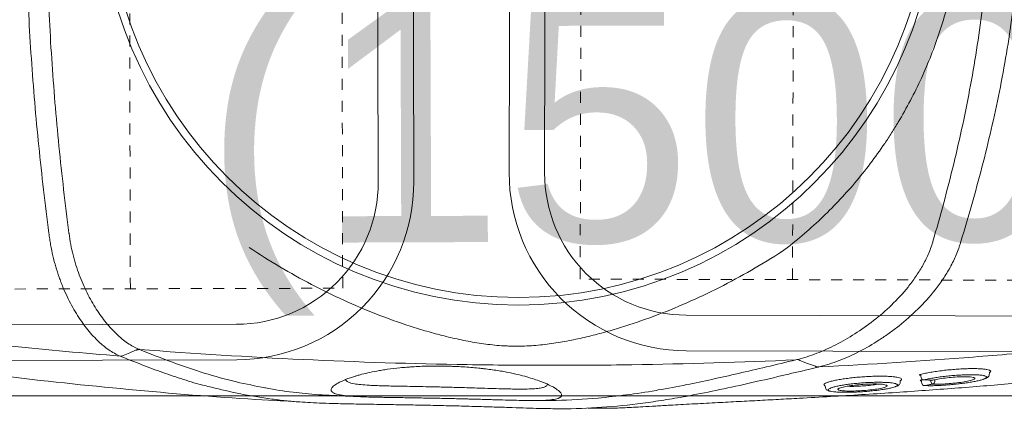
# Model space of a CAD drawing. Header units: inches. Extents: x 704 to 259546, y -107711 to 151004.
# Tile 147 of 256: x 127231.99 to 127240.93, y 21600.37 to 21604.07. Entities that reach past the tile are written whole.
import ezdxf

# ---------------------------------------------------------------- set-up
doc = ezdxf.new("R2010")
doc.units = ezdxf.units.IN
doc.header["$MEASUREMENT"] = 0
doc.linetypes.add('HIDDEN2', pattern=[0.1875, 0.125, -0.0625])
for name, color, linetype, lineweight in [('EQUIP DIM', 8, 'Continuous', 0), ('EQUIPMENT', 3, 'Continuous', 25), ('FLOOR RAISE', 4, 'Continuous', 5), ('PP-Waste Pipe', 3, 'Continuous', 25)]:
    doc.layers.add(name, color=color, linetype=linetype, lineweight=lineweight)
doc.layers.add('PP BALL VALVE', color=7, linetype='Continuous')
doc.styles.get("Standard").update_dxf_attribs({"font": 'arial.ttf', "height": 6})

# ---------------------------------------------------------------- blocks, each defined once
blk = doc.blocks.new('SINK 510')
at = {"layer": 'EQUIPMENT', "color": 8, "lineweight": 13}
blk.add_lwpolyline([(168421.34, 32955.56), (167970.55, 32955.56, -0.414214), (167920.96, 33005.15), (167920.96, 33455.95, -0.414214), (167970.55, 33505.54), (168421.34, 33505.54, -0.414214), (168470.96, 33455.93), (168470.96, 33005.18, -0.414214)], format="xyb", close=True, dxfattribs=at)
at = {"layer": 'EQUIPMENT', "color": 8, "lineweight": 0}
blk.add_lwpolyline([(168421.34, 32965.48), (167970.55, 32965.48, -0.414214), (167930.88, 33005.15), (167930.88, 33455.95, -0.414214), (167970.55, 33495.62), (168421.34, 33495.62, -0.414214), (168461.03, 33455.93), (168461.03, 33005.18, -0.414214)], format="xyb", close=True, dxfattribs=at)
at = {"layer": 'EQUIPMENT', "color": 8, "linetype": 'HIDDEN2', "lineweight": 0}
blk.add_lwpolyline([(167940.88, 33485.62), (167940.88, 32975.48), (168451.03, 32975.48), (168451.03, 33485.62)], close=True, dxfattribs=at)
blk.add_lwpolyline([(168000.21, 33485.62), (168000.21, 32975.48)], dxfattribs=at)
blk = doc.blocks.new('bikanervala')
at = {"layer": 'EQUIPMENT', "color": 8}
blk.add_lwpolyline([(1690230.18, 615551.11), (1690230.08, 616215.75), (1691710.74, 616215.85), (1691710.84, 615551.21)], close=True, dxfattribs=at)
for p, xscale, yscale, zscale, rotation in [((1552154.43, 643566.53), -0.8257209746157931, 0.825720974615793, 0.825720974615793, 179.8600537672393), ((1829308.38, 643564.35), 0.8257209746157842, 0.8257209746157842, 0.8257209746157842, 180.1399131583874)]:
    blk.add_blockref('SINK 510', p, dxfattribs=dict(at, xscale=xscale, yscale=yscale, zscale=zscale, rotation=rotation))
at = {"layer": 'EQUIP DIM', "color": 8, "insert": (1691447.66, 615831.33), "char_height": 45.72, "width": 664.1234, "attachment_point": 3, "rotation": 0.1996}
blk.add_mtext('{\\H1.2222x;\\C256;3 Bowl Sink for Dishwash  (1500WX700DX850H)}', dxfattribs=at)
blk = doc.blocks.new('GF')
at = {"layer": 'EQUIPMENT', "color": 8, "xscale": 0.03935404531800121, "yscale": 0.03935404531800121, "zscale": 0.03935404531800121}
blk.add_blockref('bikanervala', (60698.8789, -2623.777), dxfattribs=at)
blk = doc.blocks.new('GREASE TRAP')
at = {"linetype": 'Continuous', "lineweight": 0}
for p, q in [((253.14, -81.48), (253.15, -81.48)), ((287.91, -275.1), (287.26, -277.89)), ((291.66, -279.11), (291.81, -279.04)), ((291.81, -279.04), (291.95, -279.19)), ((292.5, -279.44), (292.1, -279.41)), ((290.74, -298.55), (291.27, -298.5)), ((289.97, -303.85), (289.6, -303.8)), ((290.55, -304.36), (290.62, -303.97)), ((290.58, -304.6), (290.59, -304.52)), ((291.42, -304.02), (291.05, -303.98)), ((292.03, -304.77), (292.04, -304.68)), ((288.74, -321.25), (289.28, -321.2))]:
    blk.add_line(p, q, dxfattribs=at)
at = {"linetype": 'Continuous', "lineweight": 0, "flags": 128}
for points in [[(282.95, -103.73), (283.66, -102.07), (284.37, -100.42)], [(285.62, -272.9), (286.37, -274.91), (287.11, -276.88)], [(287.11, -276.89), (287.11, -276.89), (287.11, -276.89)]]:
    blk.add_lwpolyline(points, dxfattribs=at)
at = {"linetype": 'Continuous', "lineweight": 0}
for radius in [106.93, 105]:
    blk.add_circle((164.57, -201.17), radius, dxfattribs=at)
for centre, radius, start, end in [((284.03, -104.58), 1.21, 146.2461, 178.3651), ((289.89, -304.54), 0.7, 1.5904, 83.3092), ((291.34, -304.71), 0.7, 2.7102, 83.2546), ((291, -307.04), 0.685, 15.7577, 87.9296), ((291.02, -306.65), 0.662, 270.2773, 342.3663)]:
    blk.add_arc(centre, radius, start, end, dxfattribs=at)
for points, knots in [([(296.03, -143.22), (296.03, -143.22), (295.35, -128.36), (293.11, -101.76), (289.78, -69.71), (286.78, -48.66), (285.32, -38.47)], [0, 0, 0, 0, 0.128959, 0.425292, 0.721626, 1, 1, 1, 1]), ([(278.91, -44.47), (280.03, -53.62), (281.06, -62.79), (282.92, -81.17), (283.76, -90.37), (284.5, -99.6)], [0, 0, 0, 0, 0.5, 0.5, 1, 1, 1, 1]), ([(74.32, -82.73), (81.66, -81.67), (89.03, -80.7), (100.13, -79.41), (103.84, -79.01), (111.28, -78.27), (115, -77.93), (126.2, -77.01), (133.68, -76.53), (148.66, -75.85), (156.16, -75.65), (171.19, -75.55), (178.71, -75.64), (193.71, -76.11), (201.19, -76.49), (212.38, -77.25), (216.11, -77.53), (223.56, -78.17), (227.28, -78.52), (238.4, -79.65), (245.79, -80.51), (253.14, -81.48)], [0, 0, 0, 0, 0.125, 0.125, 0.1875, 0.1875, 0.25, 0.25, 0.375, 0.375, 0.5, 0.5, 0.625, 0.625, 0.75, 0.75, 0.8125, 0.8125, 0.875, 0.875, 1, 1, 1, 1]), ([(253.12, -86.58), (245.77, -85.63), (238.4, -84.78), (223.59, -83.31), (216.15, -82.68), (201.21, -81.69), (193.73, -81.32), (178.73, -80.86), (171.23, -80.77), (156.21, -80.87), (148.7, -81.07), (133.72, -81.74), (126.25, -82.21), (115.08, -83.11), (111.36, -83.45), (103.92, -84.17), (100.21, -84.57), (89.11, -85.83), (81.75, -86.79), (74.42, -87.84)], [0, 0, 0, 0, 0.125, 0.125, 0.25, 0.25, 0.375, 0.375, 0.5, 0.5, 0.625, 0.625, 0.75, 0.75, 0.8125, 0.8125, 0.875, 0.875, 1, 1, 1, 1]), ([(253.15, -81.48), (253.4, -81.51), (253.65, -81.54), (254.14, -81.61), (254.39, -81.64), (255.13, -81.75), (255.62, -81.83), (257.08, -82.09), (258.03, -82.28), (260.84, -82.94), (262.63, -83.47), (264.8, -84.23), (265.23, -84.39), (266.07, -84.71), (266.49, -84.88), (267.73, -85.39), (268.53, -85.75), (270.86, -86.85), (272.32, -87.64), (274.36, -88.9), (275.02, -89.33), (276.27, -90.19), (276.86, -90.63), (278.57, -91.98), (279.6, -92.9), (280.74, -94.08), (280.96, -94.32), (281.39, -94.79), (281.6, -95.03), (282.19, -95.75), (282.56, -96.23), (283.56, -97.67), (284.1, -98.64), (284.51, -99.62)], [0, 0, 0, 0, 0.015625, 0.015625, 0.03125, 0.03125, 0.0625, 0.0625, 0.125, 0.125, 0.25, 0.25, 0.28125, 0.28125, 0.3125, 0.3125, 0.375, 0.375, 0.5, 0.5, 0.5625, 0.5625, 0.625, 0.625, 0.75, 0.75, 0.78125, 0.78125, 0.8125, 0.8125, 0.875, 0.875, 1, 1, 1, 1]), ([(282.75, -104.37), (282.35, -103.42), (281.83, -102.48), (280.88, -101.08), (280.53, -100.62), (279.97, -99.92), (279.77, -99.69), (279.37, -99.23), (279.16, -99), (278.08, -97.85), (277.11, -96.95), (274.97, -95.21), (273.8, -94.36), (271.88, -93.13), (271.21, -92.73), (269.84, -91.96), (269.13, -91.58), (266.96, -90.5), (265.43, -89.83), (263, -88.93), (262.18, -88.64), (260.9, -88.24), (260.46, -88.11), (259.59, -87.87), (259.16, -87.75), (256.95, -87.2), (255.13, -86.84), (253.25, -86.6)], [0, 0, 0, 0, 0.125, 0.125, 0.1875, 0.1875, 0.21875, 0.21875, 0.25, 0.25, 0.375, 0.375, 0.5, 0.5, 0.5625, 0.5625, 0.625, 0.625, 0.75, 0.75, 0.8125, 0.8125, 0.84375, 0.84375, 0.875, 0.875, 1, 1, 1, 1]), ([(284.51, -99.62), (284.51, -99.64), (284.52, -99.67), (284.53, -99.74), (284.53, -99.78), (284.53, -99.89), (284.52, -99.96), (284.49, -100.16), (284.44, -100.3), (284.37, -100.42)], [0, 0, 0, 0, 0.125, 0.125, 0.25, 0.25, 0.5, 0.5, 1, 1, 1, 1]), ([(284.5, -99.6), (285.25, -101.47), (286.75, -105.2), (288.74, -110.52), (290.49, -115.77), (291.76, -119.89), (292.31, -122.33), (292.45, -122.95)], [0, 0, 0, 0, 0.229832, 0.459678, 0.690029, 0.920378, 1, 1, 1, 1]), ([(282.82, -104.54), (283.89, -118.43), (284.74, -132.34), (286.03, -160.2), (286.47, -174.16), (286.8, -195.14), (286.85, -202.14), (286.86, -216.13), (286.82, -223.12), (286.51, -244.08), (286.1, -258.02), (285.47, -271.94)], [0, 0, 0, 0, 0.25, 0.25, 0.5, 0.5, 0.625, 0.625, 0.75, 0.75, 1, 1, 1, 1]), ([(292.61, -136.56), (292.13, -134.13), (291.11, -128.97), (288.92, -121.05), (286.21, -113.04), (283.95, -107.38), (282.82, -104.54)], [0, 0, 0, 0, 0.2280042, 0.4853378, 0.7427349, 1, 1, 1, 1]), ([(282.95, -103.73), (282.95, -103.73), (282.95, -103.73), (282.95, -103.73), (282.95, -103.73), (282.95, -103.73), (282.95, -103.73), (282.98, -103.79), (283, -103.85), (283.02, -103.91)], [-0.00000006, -0.00000006, -0.00000006, -0.00000006, 0, 0, 0, 0.0000002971, 0.0000002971, 0.0000002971, 0.0005047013, 0.0005047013, 0.0005047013, 0.0005047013]), ([(292.45, -122.95), (293.01, -125.27), (293.94, -129.07), (294.87, -134.23), (295.47, -138.14), (295.91, -141.73), (296.19, -144.97), (296.38, -148.16), (296.51, -151.19), (296.61, -154.2), (296.68, -157.09), (296.73, -159.79), (296.78, -162.7), (296.84, -166.23), (296.91, -170.5), (296.99, -175.52), (297.11, -180.77), (297.23, -186.06), (297.37, -191.07), (297.51, -195.66), (297.64, -199.73), (297.77, -203.35), (297.86, -206.53), (297.92, -209.36), (297.97, -214.68), (297.7, -222.32), (296.8, -231.08), (295.75, -238.26), (294.7, -244.42), (293.32, -251.46), (291.53, -259.62), (289.73, -267.44), (288.45, -272.86), (287.91, -275.1)], [0, 0, 0, 0, 0.0593635, 0.0971043, 0.1348438, 0.1667324, 0.198607, 0.2201848, 0.2417788, 0.2633349, 0.278122, 0.2929063, 0.3080418, 0.3231723, 0.3441056, 0.3655953, 0.3864814, 0.4080077, 0.4295299, 0.4486306, 0.4683357, 0.4884205, 0.5086324, 0.5289688, 0.5492243, 0.6333183, 0.7152132, 0.756242, 0.7972696, 0.8516973, 0.906117, 0.9611972, 1, 1, 1, 1]), ([(256.8, -132.49), (258.53, -135.1), (260.18, -137.73), (263.32, -143.04), (264.82, -145.72), (267.65, -151.13), (268.99, -153.87), (271.52, -159.39), (272.7, -162.19), (274.92, -167.84), (275.94, -170.68), (277.33, -174.98), (277.77, -176.42), (278.61, -179.31), (279.01, -180.76), (279.74, -183.69), (280.08, -185.16), (280.7, -188.14), (280.98, -189.64), (281.44, -192.65), (281.63, -194.17), (281.84, -196.48), (281.89, -197.26), (281.94, -198.43), (281.96, -198.82), (281.98, -199.6), (281.99, -200), (282, -201.96), (281.94, -203.52), (281.71, -206.59), (281.54, -208.11), (281.12, -211.14), (280.86, -212.63), (280.28, -215.62), (279.96, -217.09), (279.27, -220.02), (278.89, -221.48), (278.1, -224.37), (277.68, -225.8), (276.35, -230.09), (275.38, -232.92), (272.22, -241.36), (269.78, -246.92), (265.61, -255.17), (264.14, -257.89), (261.06, -263.26), (259.45, -265.91), (257.76, -268.54)], [0, 0, 0, 0, 0.0625, 0.0625, 0.125, 0.125, 0.1875, 0.1875, 0.25, 0.25, 0.3125, 0.3125, 0.34375, 0.34375, 0.375, 0.375, 0.40625, 0.40625, 0.4375, 0.4375, 0.46875, 0.46875, 0.484375, 0.484375, 0.492187, 0.492187, 0.5, 0.5, 0.53125, 0.53125, 0.5625, 0.5625, 0.59375, 0.59375, 0.625, 0.625, 0.65625, 0.65625, 0.6875, 0.6875, 0.75, 0.75, 0.875, 0.875, 0.9375, 0.9375, 1, 1, 1, 1]), ([(294.62, -155.68), (294.6, -155.44), (294.55, -153.52), (294.36, -150.18), (294.09, -146.79), (293.59, -142.43), (293.14, -139.08), (292.61, -136.59), (292.61, -136.56)], [0, 0, 0, 0, 0.1154515, 0.2827578, 0.4507086, 0.6182339, 0.994941, 1, 1, 1, 1]), ([(295.32, -182.75), (295.35, -184.18), (295.38, -185.59), (295.42, -187.33), (295.43, -187.67), (295.45, -188.36), (295.46, -188.7), (295.49, -189.7), (295.5, -190.36), (295.54, -191.64), (295.56, -192.27), (295.58, -193.19), (295.59, -193.5), (295.61, -194.1), (295.62, -194.39), (295.66, -195.84), (295.69, -196.91), (295.73, -198.41), (295.74, -198.9), (295.77, -199.83), (295.78, -200.28), (295.8, -201.57), (295.82, -202.36), (295.84, -203.81), (295.84, -204.47), (295.84, -205.39), (295.84, -205.68), (295.83, -206.24), (295.82, -206.51), (295.79, -207.8), (295.74, -208.63), (295.6, -210.01), (295.5, -210.56), (295.32, -211.2), (295.26, -211.38), (295.15, -211.61), (295.11, -211.68), (295.04, -211.81), (295, -211.87), (294.79, -212.11), (294.6, -212.2), (294.17, -212.15), (293.94, -212.03), (293.43, -211.57), (293.15, -211.23), (292.55, -210.32), (292.23, -209.75), (291.8, -208.85), (291.71, -208.67), (291.54, -208.27), (291.45, -208.07), (291.18, -207.42), (291, -206.95), (290.63, -205.93), (290.44, -205.37), (290.05, -204.16), (289.86, -203.5), (289.47, -202.08), (289.28, -201.32), (288.9, -199.65), (288.72, -198.75), (288.44, -197.27), (288.35, -196.76), (288.18, -195.7), (288.1, -195.16), (287.94, -194.03), (287.86, -193.45), (287.75, -192.54), (287.71, -192.24), (287.64, -191.61), (287.61, -191.3), (287.45, -189.7), (287.34, -188.38), (287.22, -186.34), (287.18, -185.64), (287.13, -184.58), (287.12, -184.23), (287.1, -183.52), (287.09, -183.17), (287.07, -182.1), (287.06, -181.4), (287.05, -180.34), (287.05, -179.99), (287.06, -179.29), (287.06, -178.94), (287.09, -177.21), (287.14, -175.89), (287.23, -174.29), (287.25, -173.98), (287.3, -173.35), (287.32, -173.04), (287.39, -172.13), (287.44, -171.55), (287.61, -169.85), (287.73, -168.8), (287.94, -167.33), (288.01, -166.85), (288.16, -165.94), (288.24, -165.5), (288.47, -164.24), (288.63, -163.48), (288.95, -162.06), (289.11, -161.4), (289.36, -160.5), (289.44, -160.2), (289.61, -159.65), (289.69, -159.38), (290.1, -158.1), (290.42, -157.26), (291.03, -155.84), (291.33, -155.27), (291.75, -154.58), (291.88, -154.38), (292.15, -154.03), (292.28, -153.89), (292.65, -153.54), (292.88, -153.42), (293.3, -153.38), (293.49, -153.46), (293.84, -153.84), (293.99, -154.15), (294.2, -154.78), (294.26, -155.02), (294.35, -155.44), (294.38, -155.58), (294.44, -155.89), (294.47, -156.06), (294.59, -156.93), (294.68, -157.76), (294.77, -159.04), (294.79, -159.31), (294.82, -159.87), (294.83, -160.17), (294.88, -161.09), (294.9, -161.75), (294.95, -163.19), (294.97, -163.97), (295, -165.25), (295.01, -165.7), (295.02, -166.63), (295.03, -167.12), (295.06, -168.64), (295.08, -169.71), (295.11, -171.44), (295.11, -172.03), (295.13, -172.95), (295.13, -173.27), (295.15, -173.9), (295.15, -174.22), (295.18, -175.83), (295.2, -177.15), (295.24, -179.21), (295.25, -179.91), (295.28, -181.33), (295.3, -182.04), (295.32, -182.75)], [0, 0, 0, 0, 0.015625, 0.015625, 0.019531, 0.019531, 0.023438, 0.023438, 0.03125, 0.03125, 0.039063, 0.039063, 0.042969, 0.042969, 0.046875, 0.046875, 0.0625, 0.0625, 0.070313, 0.070313, 0.078125, 0.078125, 0.09375, 0.09375, 0.109375, 0.109375, 0.117188, 0.117188, 0.125, 0.125, 0.15625, 0.15625, 0.1875, 0.1875, 0.203125, 0.203125, 0.210938, 0.210938, 0.21875, 0.21875, 0.25, 0.25, 0.28125, 0.28125, 0.3125, 0.3125, 0.34375, 0.34375, 0.351563, 0.351563, 0.359375, 0.359375, 0.375, 0.375, 0.390625, 0.390625, 0.40625, 0.40625, 0.421875, 0.421875, 0.4375, 0.4375, 0.445313, 0.445313, 0.453125, 0.453125, 0.460938, 0.460938, 0.464844, 0.464844, 0.46875, 0.46875, 0.484375, 0.484375, 0.492188, 0.492188, 0.496094, 0.496094, 0.5, 0.5, 0.507813, 0.507813, 0.511719, 0.511719, 0.515625, 0.515625, 0.53125, 0.53125, 0.535156, 0.535156, 0.539063, 0.539063, 0.546875, 0.546875, 0.5625, 0.5625, 0.570313, 0.570313, 0.578125, 0.578125, 0.59375, 0.59375, 0.609375, 0.609375, 0.617188, 0.617188, 0.625, 0.625, 0.65625, 0.65625, 0.6875, 0.6875, 0.703125, 0.703125, 0.71875, 0.71875, 0.75, 0.75, 0.78125, 0.78125, 0.8125, 0.8125, 0.828125, 0.828125, 0.835938, 0.835938, 0.84375, 0.84375, 0.875, 0.875, 0.882812, 0.882812, 0.890625, 0.890625, 0.90625, 0.90625, 0.921875, 0.921875, 0.929687, 0.929687, 0.9375, 0.9375, 0.953125, 0.953125, 0.960937, 0.960937, 0.964844, 0.964844, 0.96875, 0.96875, 0.984375, 0.984375, 0.992187, 0.992187, 1, 1, 1, 1]), ([(292.43, -182.82), (292.41, -182.23), (292.37, -180.69), (292.32, -178.19), (292.28, -176.17), (292.24, -174.13), (292.21, -172.09), (292.16, -169.72), (292.12, -167.71), (292.07, -166.01), (292.02, -164.51), (291.93, -162.72), (291.8, -160.9), (291.55, -159.09), (291.23, -157.82), (290.93, -157.47), (290.8, -157.32), (290.8, -157.32), (290.8, -157.32), (290.8, -157.32), (290.71, -157.22), (290.62, -157.12), (290.53, -157.02)], [0, 0, 0, 0, 0.032705, 0.086629, 0.142257, 0.153922, 0.215379, 0.27845, 0.333103, 0.387785, 0.444206, 0.500642, 0.614534, 0.729613, 0.886835, 1, 1, 1, 1, 1, 1, 1.078938, 1.078938, 1.078938, 1.078938]), ([(294.84, -160.33), (294.83, -160.18), (294.77, -157.88), (294.62, -155.68), (294.62, -155.68)], [0, 0, 0, 0, 0.065528, 1, 1, 1, 1]), ([(291.68, -208.59), (291.8, -208.54), (291.91, -208.48), (292.02, -208.43), (292.02, -208.43), (292.02, -208.43), (292.02, -208.43), (292.05, -208.41), (292.22, -208.33), (292.43, -207.77), (292.67, -206.81), (292.83, -205.4), (292.92, -203.49), (292.93, -201.39), (292.9, -199.28), (292.86, -197.33), (292.79, -194.88), (292.7, -192.14), (292.61, -189.37), (292.54, -187), (292.48, -184.79), (292.44, -183.48), (292.43, -182.82)], [-0.090918, -0.090918, -0.090918, -0.090918, 0, 0, 0, 0, 0, 0, 0.026213, 0.13292, 0.239613, 0.348571, 0.457474, 0.569041, 0.626082, 0.683094, 0.752821, 0.824315, 0.874905, 0.926701, 0.963078, 1, 1, 1, 1]), ([(293.15, -236.8), (293.18, -236.62), (293.7, -233.83), (294.42, -228.74), (295.41, -220.27), (295.78, -213.42), (295.85, -208.32), (295.84, -206.58), (295.83, -205.79)], [0, 0, 0, 0, 0.016162, 0.250764, 0.485322, 0.836539, 0.925214, 1, 1, 1, 1]), ([(288.24, -357.44), (288.58, -354.84), (289.3, -349.22), (290.19, -341), (290.97, -333.1), (291.6, -326.05), (292.21, -318.86), (292.78, -311.52), (293.32, -304.08), (293.85, -296.46), (294.35, -288.68), (294.82, -280.77), (295.22, -273.68), (295.56, -267.45), (295.85, -262.06), (296.13, -256.66), (296.42, -251.07), (296.67, -246.37), (296.88, -242.58), (297.05, -239.43), (297.24, -236.11), (297.42, -233.04), (297.57, -230.49), (297.68, -228.36), (297.76, -226.45), (297.83, -224.56), (297.84, -223.49), (297.78, -218.98)], [0, 0, 0, 0, 0.063316, 0.137046, 0.187379, 0.237747, 0.288072, 0.337874, 0.387718, 0.437523, 0.488782, 0.540075, 0.591317, 0.625909, 0.660493, 0.695746, 0.730982, 0.771161, 0.791716, 0.812265, 0.841912, 0.872106, 0.896195, 0.920292, 0.944907, 0.969526, 1, 1, 1, 1]), ([(285.47, -271.94), (286.08, -269.4), (287.29, -264.32), (288.96, -257.23), (290.47, -250.48), (291.92, -243.64), (292.72, -239.21), (293.15, -236.8)], [0, 0, 0, 0, 0.192621, 0.385484, 0.57846, 0.771235, 1, 1, 1, 1]), ([(257.76, -268.54), (255.18, -271.96), (252.44, -275.19), (246.64, -281.31), (243.59, -284.2), (237.17, -289.64), (233.8, -292.19), (229.4, -295.17), (228.51, -295.75), (226.7, -296.9), (225.79, -297.46), (223.05, -299.1), (221.19, -300.14), (215.56, -303.1), (211.72, -304.86), (203.86, -307.96), (199.85, -309.3), (194.72, -310.7), (193.68, -310.97), (191.61, -311.48), (190.57, -311.72), (187.43, -312.4), (185.34, -312.79), (179.05, -313.8), (174.84, -314.24), (170.37, -314.51)], [0, 0, 0, 0, 0.125, 0.125, 0.25, 0.25, 0.375, 0.375, 0.40625, 0.40625, 0.4375, 0.4375, 0.5, 0.5, 0.625, 0.625, 0.75, 0.75, 0.78125, 0.78125, 0.8125, 0.8125, 0.875, 0.875, 1, 1, 1, 1]), ([(255.45, -306.81), (256, -306.64), (256.54, -306.46), (257.59, -306.08), (258.11, -305.87), (259.63, -305.2), (260.61, -304.7), (262.04, -303.9), (262.51, -303.61), (263.44, -303.03), (263.89, -302.73), (265.23, -301.81), (266.09, -301.17), (268.55, -299.18), (270.07, -297.77), (272.91, -294.83), (274.23, -293.31), (276.69, -290.17), (277.81, -288.57), (279.86, -285.37), (280.78, -283.75), (282.03, -281.32), (282.42, -280.5), (283.15, -278.87), (283.49, -278.05), (284.44, -275.61), (284.96, -274), (285.36, -272.39)], [0, 0, 0, 0, 0.03125, 0.03125, 0.0625, 0.0625, 0.125, 0.125, 0.15625, 0.15625, 0.1875, 0.1875, 0.25, 0.25, 0.375, 0.375, 0.5, 0.5, 0.625, 0.625, 0.75, 0.75, 0.8125, 0.8125, 0.875, 0.875, 1, 1, 1, 1]), ([(287.27, -277.83), (287.06, -278.68), (286.82, -279.53), (286.28, -281.24), (285.98, -282.1), (284.99, -284.68), (284.22, -286.39), (282.46, -289.8), (281.48, -291.5), (279.84, -294.03), (279.27, -294.87), (278.37, -296.13), (278.06, -296.55), (277.43, -297.38), (277.11, -297.8), (275.46, -299.87), (274.05, -301.48), (271, -304.57), (269.37, -306.05), (266.71, -308.14), (265.79, -308.81), (263.87, -310.1), (262.88, -310.7), (260.83, -311.82), (259.78, -312.34), (258.14, -313.02), (257.59, -313.24), (256.74, -313.54), (256.45, -313.63), (255.88, -313.82), (255.59, -313.9), (255.3, -313.99)], [0, 0, 0, 0, 0.0625, 0.0625, 0.125, 0.125, 0.25, 0.25, 0.375, 0.375, 0.4375, 0.4375, 0.46875, 0.46875, 0.5, 0.5, 0.625, 0.625, 0.75, 0.75, 0.8125, 0.8125, 0.875, 0.875, 0.9375, 0.9375, 0.96875, 0.96875, 0.984375, 0.984375, 1, 1, 1, 1]), ([(287.26, -277.89), (286.61, -291.01), (285.78, -304.1), (284.24, -323.69), (283.68, -330.21), (282.46, -343.24), (281.81, -349.75), (281.11, -356.25)], [0, 0, 0, 0, 0.5, 0.5, 0.75, 0.75, 1, 1, 1, 1]), ([(287.27, -277.83), (287.28, -277.76), (287.29, -277.68), (287.3, -277.51), (287.29, -277.43), (287.27, -277.26), (287.24, -277.19), (287.19, -277.03), (287.15, -276.96), (287.11, -276.89)], [0, 0, 0, 0, 0.25, 0.25, 0.5, 0.5, 0.75, 0.75, 1, 1, 1, 1]), ([(287.27, -277.83), (287.27, -277.84), (287.27, -277.84), (287.26, -277.85), (287.26, -277.86), (287.26, -277.87), (287.26, -277.89)], [0, 0, 0, 0, 0.00003361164, 0.00003361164, 0.00003361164, 0.00009841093, 0.00009841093, 0.00009841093, 0.00009841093]), ([(290.24, -298.77), (290.17, -298.65), (290.03, -298.41), (289.88, -297.67), (289.75, -296.73), (289.67, -295.57), (289.63, -294.23), (289.63, -292.74), (289.67, -291.16), (289.76, -289.52), (289.88, -287.87), (290.04, -286.24), (290.23, -284.68), (290.44, -283.24), (290.68, -281.95), (290.93, -280.86), (291.18, -280), (291.43, -279.38), (291.59, -279.2), (291.66, -279.11)], [0, 0, 0, 0, 0.066966, 0.12566, 0.184351, 0.242449, 0.30055, 0.358196, 0.415842, 0.473121, 0.530398, 0.588231, 0.646066, 0.704525, 0.762985, 0.822038, 0.881088, 0.940546, 1, 1, 1, 1]), ([(292.69, -280.75), (292.64, -280.86), (292.52, -281.14), (292.33, -281.85), (292.1, -282.83), (291.89, -284.01), (291.7, -285.33), (291.53, -286.75), (291.39, -288.24), (291.28, -289.74), (291.21, -291.22), (291.18, -292.63), (291.19, -293.93), (291.23, -295.1), (291.3, -296.08), (291.4, -296.81), (291.48, -297.11), (291.51, -297.23)], [0, 0, 0, 0, 0.045419, 0.115839, 0.186799, 0.257754, 0.32863, 0.399501, 0.469663, 0.539816, 0.608957, 0.678085, 0.746838, 0.815591, 0.884388, 0.95319, 1, 1, 1, 1]), ([(291.95, -279.19), (292, -279.2), (292.05, -279.22), (292.1, -279.38), (292.1, -279.41)], [0, 0, 0, 0, 0.735294, 1, 1, 1, 1]), ([(292.28, -297.33), (292.31, -297.28), (292.4, -297.09), (292.56, -296.5), (292.77, -295.6), (292.97, -294.49), (293.16, -293.22), (293.33, -291.83), (293.47, -290.37), (293.59, -288.87), (293.68, -287.37), (293.73, -285.93), (293.75, -284.58), (293.74, -283.36), (293.69, -282.3), (293.6, -281.45), (293.53, -280.92), (293.47, -280.76), (293.46, -280.74)], [0, 0, 0, 0, 0.023226, 0.092931, 0.162639, 0.232676, 0.302714, 0.372201, 0.441684, 0.510683, 0.579678, 0.648044, 0.716408, 0.784299, 0.852186, 0.919822, 0.987451, 1, 1, 1, 1]), ([(293.46, -280.73), (293.42, -280.44), (293.37, -280.21), (293.25, -279.97), (293.05, -279.67), (292.82, -279.55), (292.5, -279.44)], [0, 0, 0, 0, 0.150992, 0.540293, 0.796534, 1, 1, 1, 1]), ([(293.14, -280.19), (293.02, -280.22), (292.88, -280.26), (292.72, -280.68), (292.69, -280.75)], [0, 0, 0, 0, 0.8365957, 1, 1, 1, 1]), ([(293.46, -280.74), (293.42, -280.59), (293.32, -280.28), (293.21, -280.22), (293.14, -280.19)], [0, 0, 0, 0, 0.453626, 1, 1, 1, 1]), ([(291.89, -294.84), (291.84, -294.67), (291.72, -294.28), (291.62, -292.93), (291.61, -291.08), (291.71, -288.98), (291.9, -286.88), (292.17, -285.01), (292.46, -283.59), (292.65, -283.16), (292.73, -282.97)], [0, 0, 0, 0, 0.0984, 0.230543, 0.361452, 0.492139, 0.623641, 0.756097, 0.8899, 1, 1, 1, 1]), ([(293.26, -283.2), (293.27, -283.22), (293.34, -283.42), (293.42, -284.44), (293.45, -286.13), (293.37, -288.2), (293.21, -290.31), (292.98, -292.3), (292.69, -293.87), (292.49, -294.67), (292.38, -294.84), (292.38, -294.85)], [0, 0, 0, 0, 0.015121, 0.155418, 0.294804, 0.433435, 0.572075, 0.71203, 0.853105, 0.994782, 1, 1, 1, 1]), ([(292.73, -282.97), (292.75, -282.91), (292.84, -282.65), (292.92, -282.65), (292.98, -282.64)], [0, 0, 0, 0, 0.212645, 1, 1, 1, 1]), ([(292.98, -282.64), (293.01, -282.65), (293.12, -282.67), (293.2, -282.98), (293.26, -283.2)], [0, 0, 0, 0, 0.26459, 1, 1, 1, 1]), ([(292.19, -285.02), (292.2, -285.26), (292.24, -285.93), (292.21, -287.46), (292.1, -289.35), (291.93, -291.17), (291.76, -292.43), (291.66, -292.87), (291.64, -292.95)], [0, 0, 0, 0, 0.1171914, 0.3236173, 0.5316923, 0.7421657, 0.9517971, 1, 1, 1, 1]), ([(292.38, -294.85), (292.33, -294.95), (292.17, -295.26), (291.99, -295.29), (291.91, -294.92), (291.89, -294.84)], [0, 0, 0, 0, 0.294516, 0.862877, 1, 1, 1, 1]), ([(290.74, -298.55), (290.73, -298.57), (290.67, -298.72), (290.61, -298.75), (290.56, -298.77)], [0, 0, 0, 0, 0.269637, 1, 1, 1, 1]), ([(291.27, -298.5), (291.32, -298.48), (291.5, -298.49), (291.76, -298.31), (291.98, -298.07), (292.12, -297.84), (292.2, -297.63), (292.28, -297.33)], [0, 0, 0, 0, 0.0760045, 0.2920195, 0.5221541, 0.8303026, 1, 1, 1, 1]), ([(291.51, -297.23), (291.53, -297.3), (291.58, -297.56), (291.73, -297.82), (291.92, -297.9), (292.12, -297.72), (292.24, -297.44), (292.28, -297.33)], [0, 0, 0, 0, 0.074975, 0.308763, 0.600633, 0.840221, 1, 1, 1, 1]), ([(290.56, -298.77), (290.54, -298.81), (290.42, -298.94), (290.32, -298.84), (290.24, -298.77)], [0, 0, 0, 0, 0.258674, 1, 1, 1, 1]), ([(288.18, -321.35), (288.15, -321.31), (288.05, -321.17), (287.93, -320.64), (287.81, -319.81), (287.73, -318.71), (287.7, -317.42), (287.71, -315.97), (287.76, -314.4), (287.86, -312.76), (288.01, -311.08), (288.18, -309.41), (288.4, -307.78), (288.64, -306.27), (288.9, -304.85), (289.09, -304.06), (289.18, -303.66)], [0, 0, 0, 0, 0.036944, 0.111064, 0.185167, 0.25898, 0.332797, 0.405887, 0.478972, 0.551758, 0.624553, 0.69822, 0.771885, 0.845998, 0.920119, 1, 1, 1, 1]), ([(289.18, -303.66), (289.2, -303.61), (289.23, -303.5), (289.28, -303.41), (289.32, -303.44), (289.35, -303.52), (289.36, -303.61), (289.36, -303.62)], [0, 0, 0, 0, 0.170931, 0.43557, 0.700344, 0.964272, 1, 1, 1, 1]), ([(289.6, -303.8), (289.6, -303.8), (289.55, -303.8), (289.48, -303.77), (289.4, -303.71), (289.36, -303.65), (289.36, -303.63), (289.36, -303.62), (289.36, -303.62)], [0, 0, 0, 0, 0.005493, 0.289143, 0.515025, 0.705708, 0.87243, 1, 1, 1, 1]), ([(290.62, -303.97), (290.64, -303.86), (290.66, -303.77), (290.7, -303.65), (290.72, -303.61), (290.74, -303.59), (290.75, -303.6), (290.77, -303.61), (290.77, -303.63), (290.78, -303.67), (290.79, -303.7), (290.8, -303.77), (290.8, -303.78), (290.8, -303.8)], [0, 0, 0, 0, 0.25, 0.25, 0.5, 0.5, 0.625, 0.625, 0.75, 0.75, 0.875, 0.875, 1, 1, 1, 1]), ([(290.58, -304.6), (290.5, -304.94), (290.33, -305.63), (290.1, -306.89), (289.88, -308.28), (289.69, -309.75), (289.52, -311.29), (289.4, -312.82), (289.31, -314.32), (289.26, -315.72), (289.26, -317.01), (289.29, -318.13), (289.36, -319.07), (289.44, -319.68), (289.51, -319.9), (289.53, -319.96)], [0, 0, 0, 0, 0.081121, 0.164592, 0.245691, 0.329206, 0.409093, 0.49132, 0.570813, 0.652715, 0.73066, 0.81084, 0.889237, 0.969944, 1, 1, 1, 1]), ([(290.3, -320.03), (290.33, -319.97), (290.44, -319.75), (290.63, -319.13), (290.86, -318.18), (291.08, -317.03), (291.3, -315.72), (291.5, -314.3), (291.67, -312.79), (291.82, -311.26), (291.94, -309.72), (292.02, -308.26), (292.06, -306.89), (292.07, -305.71), (292.04, -305.07), (292.03, -304.77)], [0, 0, 0, 0, 0.034967, 0.11668, 0.198521, 0.28284, 0.363401, 0.446271, 0.52675, 0.609595, 0.689692, 0.772207, 0.85087, 0.93183, 1, 1, 1, 1]), ([(290.63, -306.87), (290.63, -306.51), (290.62, -306.14), (290.61, -305.78), (290.6, -305.39), (290.59, -304.99), (290.58, -304.6)], [0, 0, 0, 0, 0.002000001, 0.002000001, 0.002000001, 0.004171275, 0.004171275, 0.004171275, 0.004171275]), ([(291.05, -303.98), (291.01, -303.96), (290.93, -303.95), (290.85, -303.88), (290.81, -303.82), (290.81, -303.81), (290.8, -303.81), (290.8, -303.81), (290.8, -303.8)], [0, 0, 0, 0, 0.254985, 0.463826, 0.637296, 0.783337, 0.926867, 1, 1, 1, 1]), ([(292.03, -304.77), (291.97, -305.13), (291.91, -305.48), (291.84, -305.84), (291.78, -306.17), (291.72, -306.51), (291.66, -306.85)], [0, 0, 0, 0, 0.002000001, 0.002000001, 0.002000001, 0.003901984, 0.003901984, 0.003901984, 0.003901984]), ([(174.4, -321.16), (181.29, -320.87), (188.16, -320.33), (198.42, -319.14), (201.83, -318.68), (208.63, -317.66), (212.02, -317.08), (222.16, -315.22), (228.86, -313.77), (238.83, -311.34), (242.14, -310.5), (248.74, -308.72), (252.03, -307.8), (255.3, -306.85)], [0, 0, 0, 0, 0.25, 0.25, 0.375, 0.375, 0.5, 0.5, 0.75, 0.75, 0.875, 0.875, 1, 1, 1, 1]), ([(289.97, -317.13), (289.92, -316.9), (289.81, -316.4), (289.77, -314.92), (289.82, -313.05), (289.98, -310.99), (290.22, -308.99), (290.46, -307.63), (290.6, -307.02), (290.63, -306.87)], [0, 0, 0, 0, 0.140566, 0.301933, 0.463305, 0.622013, 0.785773, 0.94855, 1, 1, 1, 1]), ([(291.66, -306.85), (291.67, -307.38), (291.69, -308.42), (291.59, -310.45), (291.4, -312.51), (291.14, -314.48), (290.84, -316.05), (290.61, -316.97), (290.5, -317.12), (290.5, -317.13)], [0, 0, 0, 0, 0.170858, 0.332147, 0.492014, 0.656195, 0.819988, 0.986588, 1, 1, 1, 1]), ([(291.03, -307.31), (290.95, -307.31), (290.87, -307.32), (290.79, -307.32), (290.67, -307.32), (290.55, -307.32), (290.53, -307.33)], [0.0007933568, 0.0007933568, 0.0007933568, 0.0007933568, 0.0011395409, 0.0011395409, 0.0011395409, 0.0016472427, 0.0016472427, 0.0016472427, 0.0016472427]), ([(290.62, -306.36), (290.67, -306.36), (290.81, -306.36), (290.94, -306.35), (291.02, -306.35)], [0, 0, 0, 0, 0.397181, 1, 1, 1, 1]), ([(255.28, -313.99), (249.01, -315.91), (242.7, -317.71), (233.14, -320.19), (229.94, -320.97), (223.52, -322.46), (220.3, -323.16), (210.61, -325.11), (204.1, -326.22), (194.26, -327.52), (190.97, -327.9), (184.38, -328.53), (181.08, -328.78), (177.77, -328.97)], [0, 0, 0, 0, 0.25, 0.25, 0.375, 0.375, 0.5, 0.5, 0.75, 0.75, 0.875, 0.875, 1, 1, 1, 1]), ([(290.5, -317.13), (290.41, -317.3), (290.22, -317.65), (290.03, -317.55), (289.98, -317.18), (289.97, -317.13)], [0, 0, 0, 0, 0.4462454, 0.9349282, 1, 1, 1, 1]), ([(288.74, -321.25), (288.73, -321.26), (288.67, -321.39), (288.62, -321.43), (288.57, -321.46)], [0, 0, 0, 0, 0.031421, 1, 1, 1, 1]), ([(289.28, -321.2), (289.33, -321.17), (289.52, -321.18), (289.77, -321), (289.99, -320.76), (290.14, -320.53), (290.22, -320.32), (290.3, -320.03)], [0, 0, 0, 0, 0.085263, 0.298133, 0.53129, 0.85157, 1, 1, 1, 1]), ([(289.53, -319.96), (289.55, -320.07), (289.63, -320.36), (289.77, -320.57), (289.97, -320.59), (290.14, -320.4), (290.26, -320.13), (290.3, -320.03)], [0, 0, 0, 0, 0.142974, 0.381895, 0.621008, 0.867279, 1, 1, 1, 1]), ([(288.57, -321.46), (288.54, -321.49), (288.44, -321.62), (288.31, -321.59), (288.21, -321.42), (288.18, -321.35)], [0, 0, 0, 0, 0.160118, 0.714475, 1, 1, 1, 1])]:
    blk.add_open_spline(points, degree=3, knots=knots, dxfattribs=at)
for points in [[(253.25, -86.6), (253.21, -86.59), (253.16, -86.59), (253.12, -86.58)], [(284.5, -99.6), (284.5, -99.61), (284.51, -99.61), (284.51, -99.62)], [(284.37, -100.42), (284.37, -100.42), (284.37, -100.42), (284.37, -100.42)], [(282.95, -103.73), (282.82, -103.93), (282.75, -104.15), (282.75, -104.37)], [(282.82, -104.54), (282.8, -104.49), (282.77, -104.43), (282.75, -104.37)], [(285.36, -272.39), (285.4, -272.24), (285.44, -272.09), (285.47, -271.94)], [(285.62, -272.9), (285.47, -272.75), (285.39, -272.57), (285.36, -272.39)], [(287.11, -276.89), (287.11, -276.89), (287.11, -276.89), (287.11, -276.88)], [(255.3, -306.85), (255.35, -306.83), (255.4, -306.82), (255.45, -306.81)], [(255.28, -313.99), (255.29, -313.99), (255.29, -313.99), (255.3, -313.99)]]:
    blk.add_open_spline(points, degree=3, dxfattribs=at)

msp = doc.modelspace()

# ---------------------------------------------------------------- hatches: boundary and pattern name
at = {"layer": 'FLOOR RAISE'}
h = msp.add_hatch(dxfattribs=at)
h.set_pattern_fill('ANSI31', color=256, scale=80)
h.set_pattern_definition([(45, (523.127, -4e-12), (-7.0710678, 7.0710678), [])])
h.paths.add_polyline_path([(127146.0779, 21310.2628), (127146.0779, 21170.1351), (127155.0779, 21170.1351), (127155.0779, 21164.8851), (127352.2064, 21164.8851), (127352.2064, 21627.6351), (127338.0779, 21627.6351), (127338.0779, 21618.6351), (127323.0779, 21618.6351), (127323.0779, 21627.6353), (127212.0779, 21627.6351), (127212.0779, 21618.6351), (127197.0779, 21618.6351), (127197.0779, 21623.9072), (127149.0779, 21576.6351), (127155.0779, 21576.6351), (127155.0779, 21561.6351), (127146.0779, 21561.6351), (127146.0779, 21480.1351), (127149.0779, 21480.1351), (127155.0779, 21480.1351), (127155.0779, 21465.1351), (127146.0779, 21465.1351), (127146.0779, 21325.1351), (127155.0779, 21325.1351), (127155.1464, 21310.2628)])

# ---------------------------------------------------------------- linework, layer by layer
at = {"layer": 'PP BALL VALVE', "lineweight": 53}
msp.add_circle((130061.4819, 21646.6461), 129357.5882, dxfattribs=at)

# ---------------------------------------------------------------- block references
at = {"lineweight": 53}
msp.add_blockref('GF', (0, 0), dxfattribs=at)
at = {"layer": 'PP-Waste Pipe', "ltscale": 0.25, "xscale": -0.03560830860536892, "yscale": 0.03560830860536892, "zscale": 0.03560830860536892, "rotation": 90.00000000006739}
msp.add_blockref('GREASE TRAP', (127229.3525, 21611.1446), dxfattribs=at)

doc.saveas('drawing.dxf')
